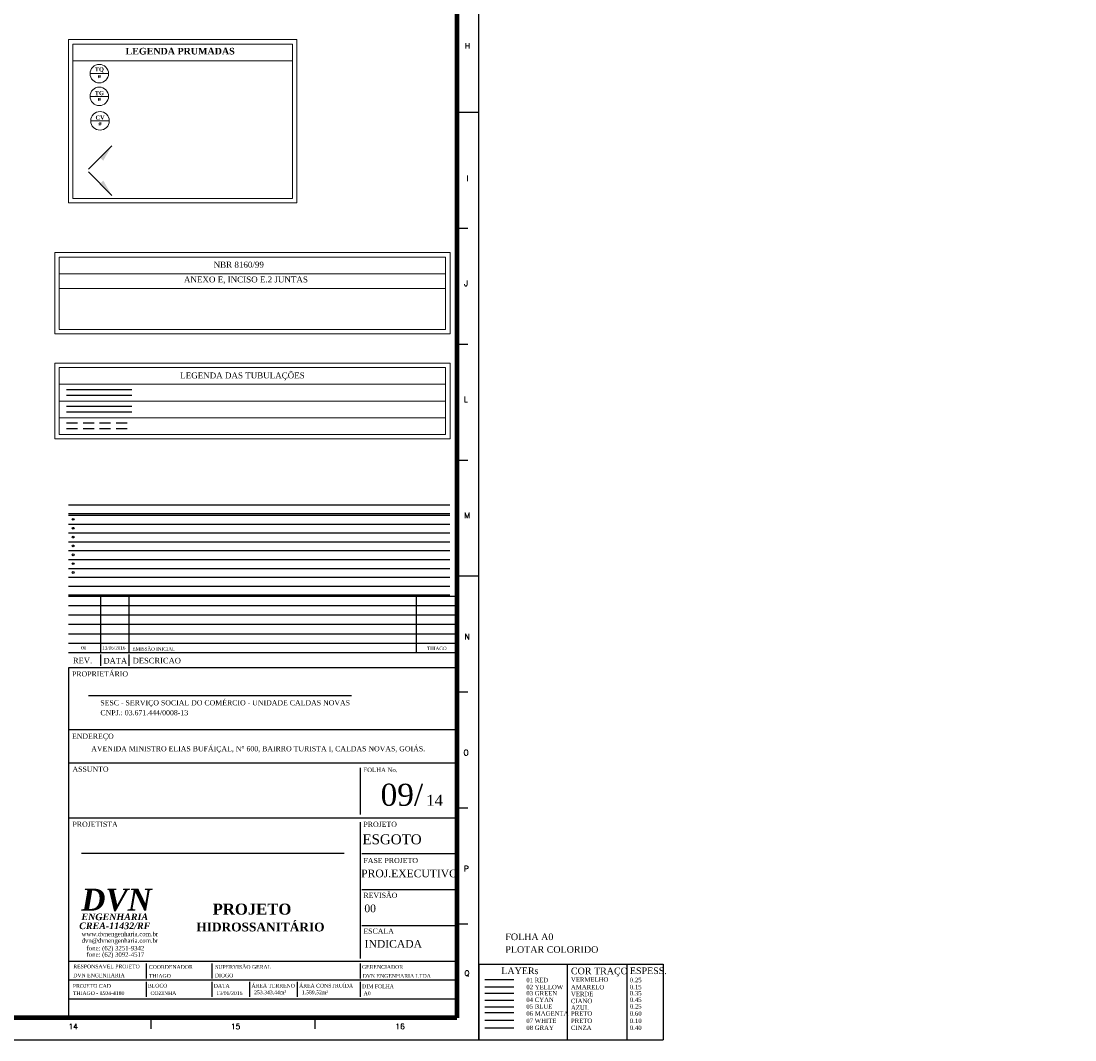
# Model space of a CAD drawing. Header units: millimetres. Extents: x 664 to 730045, y -4 to 80.
# Tile 76 of 78: x 762 to 810, y -4 to 42. Entities that reach past the tile are written whole.
import ezdxf

# ---------------------------------------------------------------- set-up
doc = ezdxf.new("R2010")
doc.units = ezdxf.units.MM
doc.header["$MEASUREMENT"] = 0
doc.linetypes.add('Dashed', pattern=[0.75, 0.5, -0.25])
for name, color, linetype in [('2', 7, 'Continuous'), ('224', 1, 'Continuous'), ('229', 3, 'Continuous'), ('250', 4, 'Continuous'), ('255', 7, 'Continuous'), ('3', 1, 'Continuous'), ('5', 5, 'Continuous'), ('8', 3, 'Continuous'), ('Margem', 4, 'Continuous'), ('Selo', 2, 'Continuous'), ('TEXTO', 7, 'Continuous'), ('TEXTO CARIMBO', 7, 'Continuous')]:
    doc.layers.add(name, color=color, linetype=linetype)
for name, color, linetype, lineweight in [('AP-Indicação coluna', 5, 'Continuous', 20), ('AP-Textos coluna', 7, 'Continuous', 20), ('Nível 1', 7, 'Continuous', 5), ('Textos', 7, 'Continuous', 5), ('TQ-Colunas', 7, 'Continuous', 20)]:
    doc.layers.add(name, color=color, linetype=linetype, lineweight=lineweight)
doc.styles.add('ROMANS', font='ROMANS')
doc.styles.add('TimesNewRoman', font='times.ttf')
doc.styles.add('TimesNewRomanN', font='timesbd.ttf')
doc.styles.add('TimesNewRomanNI', font='timesbi.ttf')

msp = doc.modelspace()

# ---------------------------------------------------------------- hatches: boundary and pattern name
at = {"layer": 'TQ-Colunas', "linetype": 'Continuous'}
for points in [[(765.8886, 36.3079), (766.03, 36.1665), (766.4189, 36.8383), (765.8886, 36.3079)], [(765.8886, 35.1263), (766.03, 35.2677), (766.4189, 34.5959), (765.8886, 35.1263)]]:
    msp.add_hatch(color=256, dxfattribs=at).paths.add_polyline_path(points)

# ---------------------------------------------------------------- linework, layer by layer
at = {"linetype": 'Continuous'}
for p, q in [((764.4541, 19.6998), (781.7356, 19.6998)), ((764.4541, 19.2982), (781.7356, 19.2982)), ((764.454, 18.8966), (781.7356, 18.8966)), ((764.454, 18.4949), (781.7356, 18.4949)), ((764.4539, 18.0933), (781.7356, 18.0933)), ((764.4539, 17.6917), (781.7356, 17.6917)), ((764.4538, 17.29), (781.7356, 17.29)), ((764.4538, 16.8884), (781.7356, 16.8884)), ((764.4538, 16.4868), (781.7356, 16.4868))]:
    msp.add_line(p, q, dxfattribs=at)
at = {"color": 6}
for p, q in [((782.0538, 13.1837), (764.4538, 13.1837)), ((764.4538, 13.1837), (764.4538, -2.6803)), ((782.0538, 10.3674), (764.4538, 10.3674)), ((782.0538, 8.8667), (764.4538, 8.8667)), ((777.6778, 8.6507), (777.6778, 6.5427)), ((782.0538, 6.3727), (764.4538, 6.3727)), ((777.6778, 6.1887), (777.6778, 0.0087)), ((782.0538, 4.7477), (777.7528, 4.7477)), ((782.0538, 3.1227), (777.7528, 3.1227)), ((782.0538, 1.4977), (777.7528, 1.4977)), ((782.0538, -0.1273), (764.4538, -0.1273)), ((767.9728, -0.2123), (767.9728, -0.8933)), ((770.9587, -0.2123), (770.9587, -0.8933)), ((777.6778, -0.2123), (777.6778, -0.8933)), ((782.0538, -0.9783), (764.4538, -0.9783)), ((767.9728, -1.0533), (767.9728, -1.7343)), ((770.9587, -1.0533), (770.9587, -1.7343)), ((772.6667, -1.0533), (772.6667, -1.7343)), ((774.8269, -1.0533), (774.8269, -1.7343)), ((777.6758, -1.0533), (777.6758, -1.7343)), ((782.0538, -1.8293), (764.4538, -1.8293)), ((784.6439, -2.4551), (783.324, -2.4551))]:
    msp.add_line(p, q, dxfattribs=at)
at = {"color": 1}
msp.add_line((784.6439, -0.9576), (783.324, -0.9576), dxfattribs=at)
at = {"color": 2}
msp.add_line((784.6439, -1.2875), (783.324, -1.2875), dxfattribs=at)
at = {"color": 3}
msp.add_line((784.6439, -1.5794), (783.324, -1.5794), dxfattribs=at)
at = {"color": 4}
msp.add_line((784.6439, -1.8967), (783.324, -1.8967), dxfattribs=at)
at = {"color": 5}
msp.add_line((784.6439, -2.1886), (783.324, -2.1886), dxfattribs=at)
msp.add_line((784.6439, -2.7978), (783.324, -2.7978))
at = {"color": 8}
msp.add_line((784.6439, -3.1529), (783.324, -3.1529), dxfattribs=at)
for centre in [(764.6677, 19.9115), (764.6676, 19.5099), (764.6676, 19.1082), (764.6675, 18.7066), (764.6675, 18.305), (764.6674, 17.9034), (764.6674, 17.5017)]:
    msp.add_circle(centre, 0.0396)
at = {"layer": '2'}
msp.add_line((764.4542, 20.1015), (781.7356, 20.1015), dxfattribs=at)
at = {"layer": '224'}
for p, q in [((782.0538, 13.8647), (764.4538, 13.8647)), ((765.9138, 13.7817), (765.9138, 13.2707)), ((767.1908, 13.7817), (767.1908, 13.2707))]:
    msp.add_line(p, q, dxfattribs=at)
at = {"layer": '255'}
msp.add_line((764.4542, 20.5733), (781.7356, 20.5733), dxfattribs=at)
at = {"layer": '3', "color": 1}
for p, q in [((764.3659, 25.7985), (767.3279, 25.7985)), ((764.3659, 25.5452), (767.3279, 25.5452))]:
    msp.add_line(p, q, dxfattribs=at)
at = {"layer": '3', "color": 5, "linetype": 'Continuous'}
for p, q in [((764.3659, 25.0423), (767.3279, 25.0423)), ((764.3659, 24.789), (767.3279, 24.789))]:
    msp.add_line(p, q, dxfattribs=at)
at = {"layer": '3', "color": 1, "linetype": 'Dashed'}
for p, q in [((764.3659, 24.2861), (767.3279, 24.2861)), ((764.3659, 24.0328), (767.3279, 24.0328))]:
    msp.add_line(p, q, dxfattribs=at)
at = {"layer": '5', "color": 1}
for p, q in [((782.0538, 16.4177), (764.4538, 16.4177)), ((765.9138, 16.4177), (765.9138, 13.8647)), ((767.1908, 16.4177), (767.1908, 13.8647)), ((780.2168, 16.4177), (780.2168, 13.8647)), ((782.0538, 15.9927), (764.4538, 15.9927)), ((782.0538, 15.5667), (764.4538, 15.5667)), ((782.0538, 15.1407), (764.4538, 15.1407)), ((782.0538, 14.7157), (764.4538, 14.7157)), ((782.0538, 14.2897), (764.4538, 14.2897))]:
    msp.add_line(p, q, dxfattribs=at)
at = {"layer": '8'}
msp.add_line((764.4542, 20.1815), (781.7356, 20.1815), dxfattribs=at)
at = {"layer": 'AP-Indicação coluna', "color": 5}
for p, q in [((765.4312, 40.1117), (766.2712, 40.1117)), ((765.4312, 39.0809), (766.2712, 39.0809)), ((765.4643, 37.9715), (766.3043, 37.9715))]:
    msp.add_line(p, q, dxfattribs=at)
for centre in [(765.8512, 40.1117), (765.8512, 39.0809), (765.8843, 37.9715)]:
    msp.add_circle(centre, 0.42, dxfattribs=at)
at = {"layer": 'Margem', "color": 1}
for p, q in [((783.0538, -3.6803), (783.0538, 80.4197)), ((782.0538, 38.3697), (783.0538, 38.3697)), ((782.0538, 33.1135), (782.5538, 33.1135)), ((782.0538, 27.8572), (782.5538, 27.8572)), ((782.0538, 22.601), (782.5538, 22.601)), ((782.0538, 17.3447), (783.0538, 17.3447)), ((782.0538, 12.0885), (782.5538, 12.0885)), ((782.0538, 6.8322), (782.5538, 6.8322)), ((782.0538, 1.576), (782.5538, 1.576)), ((768.2038, -3.1803), (768.2038, -2.6803)), ((775.6288, -3.1803), (775.6288, -2.6803)), ((664.2538, -3.6803), (783.0538, -3.6803))]:
    msp.add_line(p, q, dxfattribs=at)
at = {"layer": 'Margem', "lineweight": 100}
for p, q in [((782.0538, 79.4197), (782.0538, -2.6803)), ((782.0538, -2.6803), (666.7538, -2.6803))]:
    msp.add_line(p, q, dxfattribs=at)
at = {"layer": 'Nível 1', "color": 7, "linetype": 'Continuous'}
for p, q in [((764.4543, 41.6523), (764.4543, 34.2511)), ((774.804, 41.6523), (764.4543, 41.6523)), ((774.804, 34.2511), (774.804, 41.6523)), ((774.604, 41.4523), (764.6543, 41.4523)), ((764.6543, 41.4523), (764.6543, 34.4511)), ((774.604, 34.4511), (774.604, 41.4523)), ((774.604, 40.696), (764.6543, 40.696)), ((764.6543, 34.4511), (774.604, 34.4511)), ((764.4543, 34.2511), (774.804, 34.2511)), ((763.8363, 32.0012), (763.8363, 28.3176)), ((781.746, 32.0012), (763.8363, 32.0012)), ((781.746, 28.3176), (781.746, 32.0012)), ((781.546, 31.8012), (764.0363, 31.8012)), ((764.0363, 31.8012), (764.0363, 28.5176)), ((781.546, 28.5176), (781.546, 31.8012)), ((781.546, 31.045), (764.0363, 31.045)), ((781.546, 30.3684), (764.0363, 30.3684)), ((763.8363, 28.3176), (781.746, 28.3176)), ((764.0363, 28.5176), (781.546, 28.5176)), ((763.8363, 26.9878), (763.8363, 23.5629)), ((781.746, 26.9878), (763.8363, 26.9878)), ((781.546, 26.7878), (764.0363, 26.7878)), ((764.0363, 26.7878), (764.0363, 23.7629)), ((781.546, 23.7629), (781.546, 26.7878)), ((781.746, 23.5629), (781.746, 26.9878)), ((781.546, 26.0316), (764.0363, 26.0316)), ((781.546, 25.2753), (764.0363, 25.2753)), ((781.546, 24.5191), (764.0363, 24.5191)), ((781.746, 23.5629), (763.8363, 23.5629)), ((781.546, 23.7629), (764.0363, 23.7629))]:
    msp.add_line(p, q, dxfattribs=at)
at = {"layer": 'Selo', "color": 7}
for p, q in [((777.2767, 11.9181), (765.3693, 11.9181)), ((776.9507, 4.7673), (765.0433, 4.7673))]:
    msp.add_line(p, q, dxfattribs=at)
at = {"layer": 'TEXTO', "color": 7}
for p, q in [((783.0538, -0.2476), (791.406, -0.2476)), ((783.0538, -0.2476), (783.0538, -3.6803)), ((787.0623, -0.2476), (787.0623, -3.6803)), ((789.7581, -0.2476), (789.7581, -3.6803)), ((791.406, -0.2476), (791.4061, -3.6803)), ((783.0538, -3.6803), (791.4061, -3.6803))]:
    msp.add_line(p, q, dxfattribs=at)
at = {"layer": 'TQ-Colunas', "linetype": 'Continuous'}
for p, q in [((765.3583, 35.7776), (766.4189, 36.8383)), ((765.3583, 35.6566), (766.4189, 34.5959))]:
    msp.add_line(p, q, dxfattribs=at)

# ---------------------------------------------------------------- texts
at = {"layer": '224', "color": 7, "attachment_point": 7, "line_spacing_factor": 0.9, "style": 'TimesNewRoman'}
for s, insert, char_height, width in [('REV.', (764.6598, 13.378), 0.25535, 861.501562), ('DATA', (766.0408, 13.378), 0.25535, 983.80241), ('DESCRICAO', (767.3658, 13.378), 0.25535, 2192.422556), ('PROPRIETÁRIO', (764.6148, 12.7873), 0.232137, 2543.685606), ('SESC - SERVIÇO SOCIAL DO COMÉRCIO - UNIDADE CALDAS NOVAS', (765.8981, 11.4079), 0.232137, 1795.764365), ('{\\fTimes New Roman|b0|i0|c186|p18;CNPJ.: 03.671.444/0008-1}3', (765.9031, 11.0287), 0.232137, 1194.348478), ('ENDEREÇO', (764.6148, 9.8944), 0.23214, 1908.174741), ('AVENIDA MINISTRO ELIAS BUFÁIÇAL, N%%d 600, BAIRRO TURISTA I, CALDAS NOVAS, GOIÁS.', (765.488, 9.3241), 0.232137, 2986.008729), ('ASSUNTO', (764.6378, 8.4703), 0.23214, 1627.367615), ('PROJETISTA', (764.6378, 5.9753), 0.23214, 2077.315875), ('PROJETO', (777.8228, 5.9733), 0.23214, 1589.598235), ('FASE PROJETO', (777.8228, 4.3313), 0.232137, 2563.391369), ('REVISÃO', (777.8228, 2.7513), 0.23214, 1497.638007), ('ESCALA', (777.8228, 1.1313), 0.23214, 1330.139019)]:
    msp.add_mtext(s, dxfattribs=dict(at, insert=insert, char_height=char_height, width=width))
at = {"layer": '229', "color": 7, "attachment_point": 7, "line_spacing_factor": 0.9, "style": 'TimesNewRoman'}
for s, insert, char_height, width in [('ESGOTO', (777.7778, 5.1799), 0.45, 3260.326349), ('PROJ.EXECUTIVO', (777.7208, 3.6826), 0.347957, 4262.03598), ('INDICADA', (777.8788, 0.4936), 0.34796, 2337.322474)]:
    msp.add_mtext(s, dxfattribs=dict(at, insert=insert, char_height=char_height, width=width))
at = {"layer": '250', "color": 7, "insert": (777.8648, 2.1007), "char_height": 0.34828, "width": 543.785229, "attachment_point": 7, "line_spacing_factor": 0.9, "style": 'TimesNewRoman'}
msp.add_mtext('00', dxfattribs=at)
at = {"layer": '5', "color": 7, "attachment_point": 7, "line_spacing_factor": 0.9, "style": 'TimesNewRoman'}
for s, insert, char_height, width in [('00', (765.0338, 14.0078), 0.15161, 231.777311), ('13/06/2016', (765.9828, 14.0078), 0.15161, 2085.995795), ('EMISSÃO INICIAL', (767.3538, 13.9608), 0.151605, 1738.329829), ('THIAGO', (780.7068, 13.9838), 0.15161, 671.950887), ('RESPONSAVEL PROJETO', (764.6748, -0.4411), 0.170234, 2994.572236), ('COORDENADOR', (768.0978, -0.4601), 0.170234, 1922.484878), ('SUPERVISÃO GERAL', (771.1007, -0.4601), 0.170234, 2446.798936), ('GERENCIADOR', (777.7588, -0.4601), 0.170234, 1789.940161), ('DVN ENGENHARIA', (764.6748, -0.8451), 0.170197, 2165.288033), ('THIAGO', (768.0978, -0.8641), 0.1702, 775.327947), ('DIOGO', (771.0897, -0.8451), 0.1702, 775.327947), ('DVN ENGENHARIA LTDA', (777.7888, -0.8681), 0.170197, 2846.779012), ('THIAGO - 8504-4180', (764.6548, -1.6472), 0.170044, 2138.309904), ('PROJETO CAD', (764.6548, -1.3211), 0.170234, 1710.178739), ('BLOCO', (768.0538, -1.3111), 0.17023, 841.013824), ('COZINHA', (768.1738, -1.6472), 0.17004, 2137.136942), ('DATA', (771.0397, -1.3112), 0.17004, 641.610268), ('13/06/2016', (771.1597, -1.6472), 0.17004, 1203.459112), ('ÁREA TERRENO', (772.7477, -1.3112), 0.170044, 641.610268), ('253.343,44m²', (772.8677, -1.6472), 0.170044, 1203.459112), ('ÁREA CONSTRUÍDA', (774.9079, -1.3112), 0.170044, 641.610268), ('1.589,52m²', (775.0279, -1.6472), 0.17004, 1203.459112), ('DIM FOLHA', (777.7648, -1.3391), 0.17023, 1309.025701), ('A0', (777.8318, -1.6551), 0.1702, 294.413487)]:
    msp.add_mtext(s, dxfattribs=dict(at, insert=insert, char_height=char_height, width=width))
at = {"layer": 'AP-Textos coluna', "attachment_point": 8, "line_spacing_factor": 0.798, "style": 'TimesNewRomanN'}
for s, insert, char_height, width in [('TQ', (765.8542, 40.1628), 0.18827, 246.354711), ('ø', (765.8542, 39.8988), 0.1883, 115.67104), ('TG', (765.8542, 39.1321), 0.18827, 246.354711), ('ø', (765.8542, 38.8681), 0.1883, 115.67104), ('CV', (765.8873, 38.0226), 0.18827, 246.271455), ('ø', (765.8873, 37.7586), 0.1883, 115.67104)]:
    msp.add_mtext(s, dxfattribs=dict(at, insert=insert, char_height=char_height, width=width))
at = {"layer": 'Margem', "color": 1, "char_height": 0.25, "attachment_point": 8, "line_spacing_factor": 0.798, "style": 'ROMANS'}
for s, insert, width in [('H', (782.5392, 41.2463), 0.960097), ('I', (782.5394, 35.2413), 0.369767), ('J', (782.4745, 30.4831), 0.668176), ('L', (782.4655, 25.2245), 0.739534), ('M', (782.5217, 19.9706), 1.109302), ('N', (782.5217, 14.467), 0.960097), ('O', (782.4745, 9.2153), 1.031456), ('P', (782.4863, 3.9568), 0.888739), ('Q', (782.5157, -0.8037), 1.031456), ('16', (779.4825, -3.1955), 1.479069), ('14', (764.6691, -3.1978), 1.479069), ('15', (772.0279, -3.1955), 1.479069)]:
    msp.add_mtext(s, dxfattribs=dict(at, insert=insert, width=width))
at = {"layer": 'Selo', "color": 7, "insert": (777.8228, 8.4527), "char_height": 0.2, "width": 1417.720189, "attachment_point": 7, "line_spacing_factor": 0.798, "style": 'TimesNewRoman'}
msp.add_mtext('FOLHA No.', dxfattribs=at)
at = {"layer": 'Selo', "color": 5, "attachment_point": 8, "line_spacing_factor": 0.798, "style": 'TimesNewRoman'}
for s, insert, char_height, width in [('09/', (779.5656, 6.9161), 1, 2197.583589), ('14', (781.0477, 6.9293), 0.5, 1649.360127)]:
    msp.add_mtext(s, dxfattribs=dict(at, insert=insert, char_height=char_height, width=width))
at = {"layer": 'TEXTO CARIMBO', "color": 5, "attachment_point": 7, "line_spacing_factor": 0.9, "style": 'TimesNewRomanN'}
for s, insert, char_height, width in [('PROJETO', (770.9885, 1.9903), 0.5, 7750.391275), ('HIDROSSANITÁRIO', (770.2514, 1.2318), 0.4, 3464.460852)]:
    msp.add_mtext(s, dxfattribs=dict(at, insert=insert, char_height=char_height, width=width))
at = {"layer": 'TEXTO CARIMBO', "color": 7, "attachment_point": 7, "line_spacing_factor": 0.9, "style": 'TimesNewRoman'}
for s, insert, char_height, width in [('www.dvnengenharia.com.br', (765.0521, 0.9546), 0.2, 3191.238881), ('FOLHA A0', (784.2529, 0.8376), 0.3, 128.160396), ('dvn@dvnengenharia.com.br', (765.0521, 0.6559), 0.2, 3195.344248), ('fone: (62) 3251-9342', (765.277, 0.3132), 0.2, 2407.113719), ('PLOTAR COLORIDO', (784.2529, 0.2638), 0.3, 248.123731), ('fone: (62) 3092-4517', (765.277, 0.0254), 0.2, 2407.113719), ('LAYERs', (784.0712, -0.7024), 0.3, 99.275515), ('COR TRAÇO', (787.2264, -0.8014), 0.3, 151.970906), ('ESPESS.', (789.8974, -0.7024), 0.3, 98.494842), ('01 RED', (785.2048, -1.0692), 0.2, 58.529254), ('VERMELHO', (787.2264, -1.0478), 0.2, 99.859506), ('0.25', (789.8974, -1.0692), 0.2, 31.590002), ('02 YELLOW', (785.2048, -1.3892), 0.2, 98.192256), ('03 GREEN ', (785.2048, -1.6674), 0.2, 86.960255), ('AMARELO', (787.2264, -1.3892), 0.2, 88.890756), ('0.15', (789.8974, -1.3892), 0.2, 31.590002), ('0.35', (789.8974, -1.6674), 0.2, 31.590002), ('04 CYAN   ', (785.2048, -1.9658), 0.2, 86.960255), ('VERDE', (787.2264, -1.7033), 0.2, 59.933254), ('CIANO', (787.2264, -2.0174), 0.2, 56.949754), ('0.45', (789.8974, -1.9658), 0.2, 31.590002), ('05 BLUE  ', (785.2048, -2.2656), 0.2, 78.448505), ('06 MAGENTA', (785.2048, -2.5855), 0.2, 112.407757), ('AZUL', (787.2264, -2.3179), 0.2, 47.911503), ('PRETO', (787.2264, -2.5855), 0.2, 56.949754), ('0.25', (789.8974, -2.2656), 0.2, 31.590002), ('0.60', (789.8974, -2.5855), 0.2, 31.590002), ('07 WHITE  ', (785.2048, -2.9182), 0.2, 89.154006), ('PRETO', (787.2264, -2.9182), 0.2, 56.949754), ('0.10', (789.8974, -2.9182), 0.2, 31.590002), ('08 GRAY', (785.2048, -3.2328), 0.2, 73.534505), ('CINZA', (787.2264, -3.2328), 0.2, 54.931503), ('0.40', (789.8974, -3.2328), 0.2, 31.590002)]:
    msp.add_mtext(s, dxfattribs=dict(at, insert=insert, char_height=char_height, width=width))
at = {"layer": 'Textos', "line_spacing_factor": 0.9}
for s, insert, char_height, width, attachment_point, style in [('LEGENDA PRUMADAS', (767.0424, 40.9751), 0.3, 2969.6, 7, 'TimesNewRomanN'), ('NBR 8160/99', (771.0348, 31.3142), 0.27, 1845.248, 7, 'TimesNewRoman'), ('ANEXO E, INCISO E.2 JUNTAS', (769.6879, 30.5853), 0.27, 4333.568, 7, 'TimesNewRoman'), ('LEGENDA DAS TUBULAÇÕES', (769.5202, 26.2116), 0.27, 1845.248, 7, 'TimesNewRoman'), ('CREA-11432/RF', (766.5523, 1.3356), 0.3, 3029.604704, 8, 'TimesNewRomanNI')]:
    msp.add_mtext(s, dxfattribs=dict(at, insert=insert, char_height=char_height, width=width, attachment_point=attachment_point, style=style))
at = {"layer": 'Textos', "color": 3, "attachment_point": 8, "line_spacing_factor": 0.9, "style": 'TimesNewRomanNI'}
for s, insert, char_height, width in [('DVN', (766.6349, 2.1537), 1, 3466.858907), ('ENGENHARIA', (766.5523, 1.743), 0.3, 2834.814798)]:
    msp.add_mtext(s, dxfattribs=dict(at, insert=insert, char_height=char_height, width=width))

doc.saveas('drawing.dxf')
